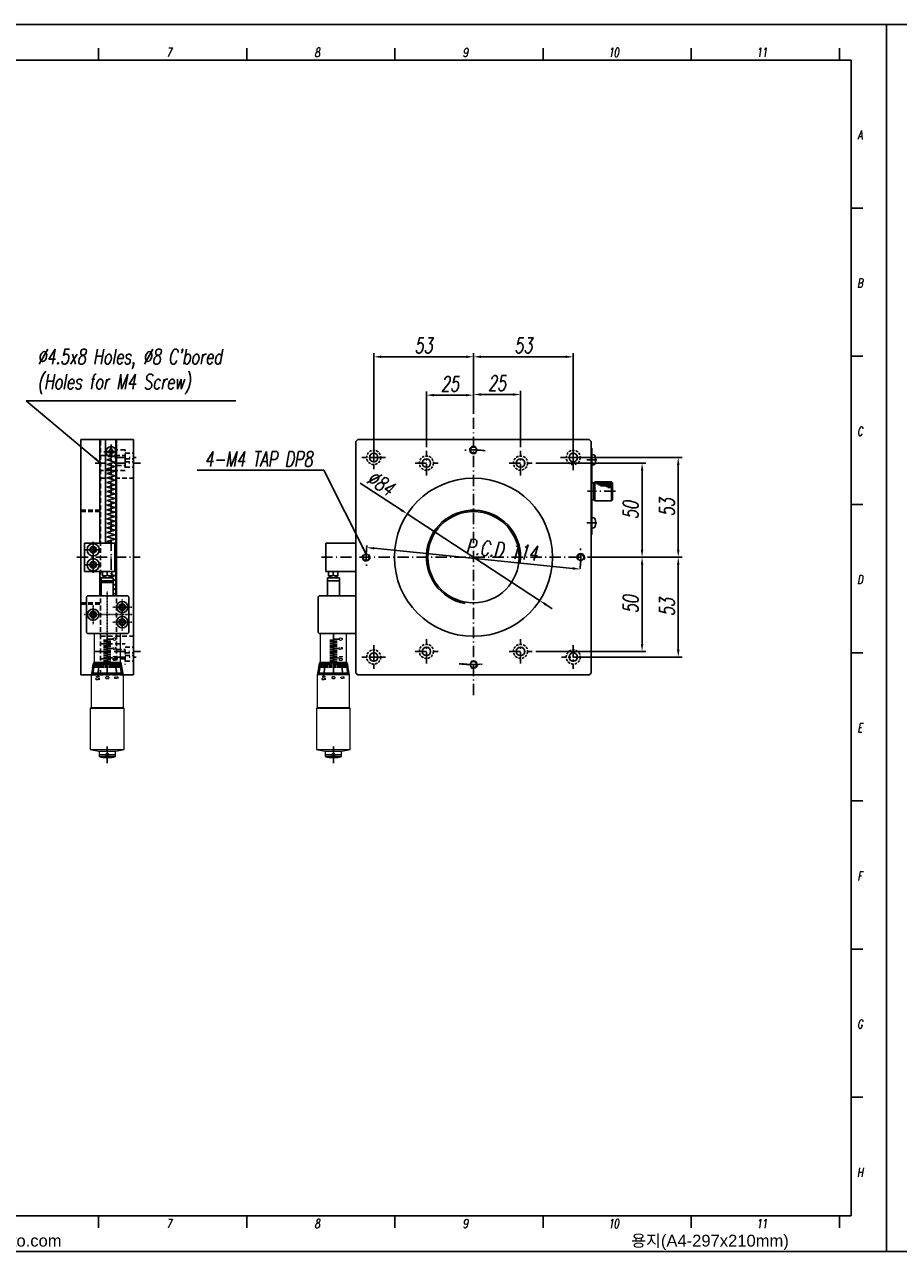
# Model space of a CAD drawing. Extents: x 0 to 2729, y 0 to 652.
# Tile 4 of 6: x 1362 to 1826, y 0 to 652. Entities that reach past the tile are written whole.
import ezdxf
from ezdxf.enums import TextEntityAlignment as Align

# ---------------------------------------------------------------- set-up
doc = ezdxf.new("R2010")
doc.units = 0
doc.header["$LTSCALE"] = 0.2
for name, pattern in [('CENTER', [50.8, 31.75, -6.35, 6.35, -6.35]), ('CENTER2', [1.125, 0.75, -0.125, 0.125, -0.125]), ('DASHDOT', [50.5, 30, -9, 2.5, -9]), ('HIDDEN', [9.525, 6.35, -3.175])]:
    doc.linetypes.add(name, pattern=pattern)
doc.layers.get('0').update_dxf_attribs({"linetype": 'CONTINUOUS'})
doc.layers.get('DEFPOINTS').update_dxf_attribs({"linetype": 'CONTINUOUS'})
for name, color, linetype in [('1', 1, 'CENTER'), ('2', 2, 'HIDDEN'), ('3', 3, 'CONTINUOUS'), ('4', 4, 'CONTINUOUS'), ('DIM', 8, 'CONTINUOUS'), ('FORM', 7, 'CONTINUOUS'), ('PAPER', 2, 'CONTINUOUS'), ('W', 4, 'CONTINUOUS')]:
    doc.layers.add(name, color=color, linetype=linetype)
doc.styles.add('DIM_STYLE', font='romans.shx')
doc.styles.add('ROMANS', font='ROMANS')
doc.styles.add('S', font='romans', dxfattribs={"width": 0.7})
doc.styles.add('SEACAD_arial_ttf', font='arial.ttf')
doc.styles.add('SEACAD_arial_ttfI', font='arial.ttf')
doc.styles.get("Standard").update_dxf_attribs({"font": 'romans.shx', "width": 0.7, "oblique": 10, "bigfont": 'whgtxt.shx'})
doc.dimstyles.get("Standard").update_dxf_attribs({"dimtxt": 0.18, "dimasz": 0.18, "dimexe": 0.18, "dimexo": 0.0625, "dimgap": 0.09, "dimtad": 0, "dimtih": 1, "dimtoh": 1, "dimdec": 4, "dimzin": 0, "dimdsep": 46, "dimtxsty": 'Standard', "dimcen": 0.09, "dimadec": 0, "dimazin": 0, "dimtfac": 1, "dimtdec": 4, "dimtofl": 0, "dimtmove": 0, "dimatfit": 3, "dimfxl": 0, "dimtolj": 1, "dimtzin": 0, "dimarcsym": 0})

# ---------------------------------------------------------------- blocks, each defined once
blk = doc.blocks.new('$CSNWM04')
at = {"color": 1, "linetype": 'CENTER'}
for p, q in [((-4.25, 0), (4.25, 0)), ((0, -4.25), (0, 4.25))]:
    blk.add_line(p, q, dxfattribs=at)
at = {"color": 7}
for radius in [3.25, 1.7]:
    blk.add_circle((0, 0), radius, dxfattribs=at)
at = {"color": 3, "linetype": 'Continuous', "style": 'DIM_STYLE', "flags": 1}
for tag, p in [('BOLT_DESC', (0.66, 0.57)), ('BOLT_LENGTH', (0.78, -1.03))]:
    blk.add_attdef(tag, text='', height=1, dxfattribs=at).set_placement(p, align=Align.MIDDLE_CENTER)
blk = doc.blocks.new('*D140')
at = {"color": 4, "lineweight": -2}
for p, q in [((1672.31, 368.83), (1710.96, 368.83)), ((1708.96, 364.83), (1708.96, 319.83)), ((1659.44, 315.83), (1710.96, 315.83))]:
    blk.add_line(p, q, dxfattribs=at)
at = {"color": 4}
for points in [[(1708.29, 364.83), (1709.62, 364.83), (1708.96, 368.83)], [(1708.29, 319.83), (1709.62, 319.83), (1708.96, 315.83)]]:
    blk.add_solid(points, dxfattribs=at)
at = {"layer": 'DEFPOINTS', "color": 0}
for p in [(1670.31, 368.83), (1657.44, 315.83), (1708.96, 315.83)]:
    blk.add_point(p, dxfattribs=at)
at = {"color": 3, "insert": (1702.96, 342.33), "char_height": 8, "attachment_point": 5, "rotation": 90}
blk.add_mtext('\\A1;53', dxfattribs=at)
blk = doc.blocks.new('*D141')
at = {"color": 4, "lineweight": -2}
for p, q in [((1659.44, 421.83), (1710.96, 421.83)), ((1708.96, 417.83), (1708.96, 372.83)), ((1672.31, 368.83), (1710.96, 368.83))]:
    blk.add_line(p, q, dxfattribs=at)
at = {"color": 4}
for points in [[(1708.29, 417.83), (1709.62, 417.83), (1708.96, 421.83)], [(1708.29, 372.83), (1709.62, 372.83), (1708.96, 368.83)]]:
    blk.add_solid(points, dxfattribs=at)
at = {"layer": 'DEFPOINTS', "color": 0}
for p in [(1657.44, 421.83), (1670.31, 368.83), (1708.96, 368.83)]:
    blk.add_point(p, dxfattribs=at)
at = {"color": 3, "insert": (1702.96, 395.33), "char_height": 8, "attachment_point": 5, "rotation": 90}
blk.add_mtext('\\A1;53', dxfattribs=at)
blk = doc.blocks.new('*D142')
at = {"layer": '3', "color": 4, "lineweight": -2}
for p, q in [((1664.69, 368.83), (1691.74, 368.83)), ((1689.74, 322.83), (1689.74, 364.83)), ((1633.38, 318.83), (1691.74, 318.83))]:
    blk.add_line(p, q, dxfattribs=at)
at = {"layer": '3', "color": 4}
for points in [[(1689.08, 364.83), (1690.41, 364.83), (1689.74, 368.83)], [(1689.08, 322.83), (1690.41, 322.83), (1689.74, 318.83)]]:
    blk.add_solid(points, dxfattribs=at)
at = {"layer": 'DEFPOINTS', "color": 0}
for p in [(1662.69, 368.83), (1689.74, 368.83), (1631.38, 318.83)]:
    blk.add_point(p, dxfattribs=at)
at = {"layer": '3', "color": 3, "insert": (1683.74, 343.83), "char_height": 8, "attachment_point": 5, "rotation": 90}
blk.add_mtext('\\A1;50', dxfattribs=at)
blk = doc.blocks.new('*D143')
at = {"layer": '3', "color": 4, "lineweight": -2}
for p, q in [((1633.38, 418.83), (1691.74, 418.83)), ((1689.74, 372.83), (1689.74, 414.83)), ((1664.69, 368.83), (1691.74, 368.83))]:
    blk.add_line(p, q, dxfattribs=at)
at = {"layer": '3', "color": 4}
for points in [[(1689.08, 414.83), (1690.41, 414.83), (1689.74, 418.83)], [(1689.08, 372.83), (1690.41, 372.83), (1689.74, 368.83)]]:
    blk.add_solid(points, dxfattribs=at)
at = {"layer": 'DEFPOINTS', "color": 0}
for p in [(1631.38, 418.83), (1689.74, 418.83), (1662.69, 368.83)]:
    blk.add_point(p, dxfattribs=at)
at = {"layer": '3', "color": 3, "insert": (1683.74, 393.83), "char_height": 8, "attachment_point": 5, "rotation": 90}
blk.add_mtext('\\A1;50', dxfattribs=at)
blk = doc.blocks.new('*D144')
at = {"color": 4, "lineweight": -2}
blk.add_line((1547.45, 373.56), (1652.92, 362.91), dxfattribs=at)
at = {"color": 4}
for points in [[(1547.52, 374.22), (1547.39, 372.9), (1543.47, 373.96)], [(1652.98, 363.57), (1652.85, 362.24), (1656.9, 362.5)]]:
    blk.add_solid(points, dxfattribs=at)
at = {"layer": 'DEFPOINTS', "color": 0}
for p in [(1543.47, 373.96), (1656.9, 362.5)]:
    blk.add_point(p, dxfattribs=at)
at = {"color": 3, "insert": (1615.32, 372.74), "char_height": 8, "attachment_point": 5, "rotation": 354.23174}
blk.add_mtext('\\A1;P.C.D 114', dxfattribs=at)
blk = doc.blocks.new('*D145')
at = {"color": 4, "lineweight": -2}
for p, q in [((1561.69, 394.01), (1540.07, 408.15)), ((1635.34, 345.85), (1565.03, 391.82)), ((1638.68, 343.66), (1642.03, 341.47))]:
    blk.add_line(p, q, dxfattribs=at)
at = {"color": 4}
for points in [[(1562.05, 394.57), (1561.32, 393.45), (1565.03, 391.82)], [(1639.05, 344.22), (1638.32, 343.1), (1635.34, 345.85)]]:
    blk.add_solid(points, dxfattribs=at)
at = {"layer": 'DEFPOINTS', "color": 0}
for p in [(1565.03, 391.82), (1635.34, 345.85)]:
    blk.add_point(p, dxfattribs=at)
at = {"color": 3, "insert": (1551.02, 408.16), "char_height": 8, "attachment_point": 5, "rotation": 326.81552}
blk.add_mtext('\\A1;∅84', dxfattribs=at)
blk = doc.blocks.new('*D146')
at = {"color": 4, "lineweight": -2}
for p, q in [((1600.19, 444.95), (1600.19, 477.29)), ((1653.19, 428.08), (1653.19, 477.29)), ((1649.19, 475.29), (1604.19, 475.29))]:
    blk.add_line(p, q, dxfattribs=at)
at = {"color": 4}
for points in [[(1604.19, 475.95), (1604.19, 474.62), (1600.19, 475.29)], [(1649.19, 475.95), (1649.19, 474.62), (1653.19, 475.29)]]:
    blk.add_solid(points, dxfattribs=at)
at = {"layer": 'DEFPOINTS', "color": 0}
for p in [(1600.19, 475.29), (1600.19, 442.95), (1653.19, 426.08)]:
    blk.add_point(p, dxfattribs=at)
at = {"color": 3, "insert": (1626.69, 481.29), "char_height": 8, "attachment_point": 5}
blk.add_mtext('\\A1;53', dxfattribs=at)
blk = doc.blocks.new('*D147')
at = {"color": 4, "lineweight": -2}
for p, q in [((1547.19, 428.08), (1547.19, 477.29)), ((1600.19, 444.95), (1600.19, 477.29)), ((1551.19, 475.29), (1596.19, 475.29))]:
    blk.add_line(p, q, dxfattribs=at)
at = {"color": 4}
for points in [[(1551.19, 475.95), (1551.19, 474.62), (1547.19, 475.29)], [(1596.19, 475.95), (1596.19, 474.62), (1600.19, 475.29)]]:
    blk.add_solid(points, dxfattribs=at)
at = {"layer": 'DEFPOINTS', "color": 0}
for p in [(1600.19, 475.29), (1600.19, 442.95), (1547.19, 426.08)]:
    blk.add_point(p, dxfattribs=at)
at = {"color": 3, "insert": (1573.69, 481.29), "char_height": 8, "attachment_point": 5}
blk.add_mtext('\\A1;53', dxfattribs=at)
blk = doc.blocks.new('*D148')
at = {"layer": '3', "color": 4, "lineweight": -2}
for p, q in [((1600.19, 444.95), (1600.19, 457.27)), ((1625.19, 427.34), (1625.19, 457.27)), ((1621.19, 455.27), (1604.19, 455.27))]:
    blk.add_line(p, q, dxfattribs=at)
at = {"layer": '3', "color": 4}
for points in [[(1604.19, 455.94), (1604.19, 454.6), (1600.19, 455.27)], [(1621.19, 455.94), (1621.19, 454.6), (1625.19, 455.27)]]:
    blk.add_solid(points, dxfattribs=at)
at = {"layer": 'DEFPOINTS', "color": 0}
for p in [(1600.19, 455.27), (1600.19, 442.95), (1625.19, 425.34)]:
    blk.add_point(p, dxfattribs=at)
at = {"layer": '3', "color": 3, "insert": (1612.69, 461.27), "char_height": 8, "attachment_point": 5}
blk.add_mtext('\\A1;25', dxfattribs=at)
blk = doc.blocks.new('*D149')
at = {"layer": '3', "color": 4, "lineweight": -2}
for p, q in [((1575.19, 427.34), (1575.19, 456.91)), ((1600.19, 444.95), (1600.19, 456.91)), ((1579.19, 454.91), (1596.19, 454.91))]:
    blk.add_line(p, q, dxfattribs=at)
at = {"layer": '3', "color": 4}
for points in [[(1579.19, 455.58), (1579.19, 454.25), (1575.19, 454.91)], [(1596.19, 455.58), (1596.19, 454.25), (1600.19, 454.91)]]:
    blk.add_solid(points, dxfattribs=at)
at = {"layer": 'DEFPOINTS', "color": 0}
for p in [(1600.19, 454.91), (1600.19, 442.95), (1575.19, 425.34)]:
    blk.add_point(p, dxfattribs=at)
at = {"layer": '3', "color": 3, "insert": (1587.69, 460.91), "char_height": 8, "attachment_point": 5}
blk.add_mtext('\\A1;25', dxfattribs=at)
blk = doc.blocks.new('A$C1B74274C')
for p, q in [((3.71, 27.5), (4.21, 28)), ((3.71, 27.5), (3.71, 18.5)), ((13.21, 28), (4.21, 28)), ((13.71, 27.5), (13.21, 28)), ((13.71, 18.5), (13.71, 27.5)), ((3.71, 18.5), (4.21, 18)), ((4.21, 18), (13.21, 18)), ((13.21, 18), (13.71, 18.5))]:
    blk.add_line(p, q)
at = {"layer": '1', "color": 7, "linetype": 'Continuous'}
for p, q in [((2.31, 46), (2.31, 0)), ((2.71, 46), (2.31, 46)), ((2.71, 0), (2.71, 46)), ((2.71, 42.5), (3.55, 42.43)), ((2.71, 37), (2.71, 42.5)), ((3.55, 37.07), (2.71, 37)), ((3.71, 27.5), (2.71, 27.5)), ((3.71, 27.5), (3.71, 18.5)), ((3.71, 18.5), (2.71, 18.5)), ((2.71, 9), (3.55, 8.93)), ((2.71, 3.5), (2.71, 9)), ((3.55, 3.57), (2.71, 3.5)), ((2.31, 0), (2.71, 0))]:
    blk.add_line(p, q, dxfattribs=at)
for centre, radius, start, end in [((3.47, 41.43), 1, 16.25703, 85), ((-2.29, 39.75), 7, 343.74297, 16.25703), ((3.47, 38.07), 1, 275, 343.74297), ((3.47, 7.93), 1, 16.25703, 85), ((-2.29, 6.25), 7, 343.74297, 16.25703), ((3.47, 4.57), 1, 275, 343.74297)]:
    blk.add_arc(centre, radius, start, end, dxfattribs=at)
at = {"layer": '3', "color": 1, "linetype": 'DASHDOT'}
for p, q in [((5.25, 39.75), (0, 39.75)), ((15.23, 23), (0.45, 23)), ((5.25, 6.25), (0, 6.25))]:
    blk.add_line(p, q, dxfattribs=at)
at = {"layer": '3'}
for p, q in [((4.21, 28), (4.21, 18)), ((13.21, 27.5), (4.21, 27.5)), ((13.21, 27), (5.21, 27)), ((13.21, 26.5), (6.21, 26.5)), ((13.21, 28), (13.21, 18)), ((13.21, 26), (7.21, 26)), ((13.21, 25.5), (10.21, 25.5)), ((13.21, 25), (11.21, 25))]:
    blk.add_line(p, q, dxfattribs=at)
blk = doc.blocks.new('SW_CENTERMARKSYMBOL_0')
at = {"layer": '3', "color": 0}
for p, q in [((-2.5, 0), (-4.45, 0)), ((0, 0), (-2.5, 0)), ((0, 2.5), (0, 4.45)), ((0, 0), (0, 2.5)), ((0, 0), (0, -2.5)), ((0, 0), (2.5, 0)), ((2.5, 0), (4.45, 0)), ((0, -2.5), (0, -4.45))]:
    blk.add_line(p, q, dxfattribs=at)
blk = doc.blocks.new('SGHF')
at = {"color": 7, "linetype": 'Continuous', "lineweight": 15}
for p, q in [((11324.14, 3853.02), (11308.64, 3853.02)), ((11308.64, 3853.02), (11308.64, 3846.02)), ((11330.57, 3854.62), (11324.14, 3853.37)), ((11324.14, 3853.37), (11324.14, 3838.67)), ((11348.14, 3854.62), (11330.57, 3854.62)), ((11330.57, 3854.62), (11330.57, 3846.02)), ((11348.54, 3855.02), (11348.14, 3854.62)), ((11348.14, 3854.62), (11348.14, 3837.42)), ((11370.34, 3855.02), (11348.54, 3855.02)), ((11348.54, 3855.02), (11348.54, 3846.02)), ((11371.14, 3850.57), (11370.34, 3855.02)), ((11370.34, 3846.02), (11370.34, 3855.02)), ((11308.64, 3846.02), (11308.64, 3839.02)), ((11330.57, 3846.02), (11330.57, 3837.42)), ((11348.54, 3846.02), (11348.54, 3837.02)), ((11370.34, 3837.02), (11370.34, 3846.02)), ((11371.14, 3846.02), (11371.14, 3850.57)), ((11374, 3850.37), (11371.14, 3850.37)), ((11371.14, 3841.47), (11371.14, 3846.02)), ((11374, 3841.67), (11374, 3850.37)), ((11308.64, 3839.02), (11324.14, 3839.02)), ((11324.14, 3838.67), (11330.57, 3837.42)), ((11370.34, 3837.02), (11371.14, 3841.47)), ((11371.14, 3841.67), (11374, 3841.67)), ((11330.57, 3837.42), (11348.14, 3837.42)), ((11348.14, 3837.42), (11348.54, 3837.02)), ((11348.54, 3837.02), (11370.34, 3837.02))]:
    blk.add_line(p, q, dxfattribs=at)
at = {"color": 0, "linetype": 'ByBlock'}
for p, q in [((11324.14, 3852.52), (11324.14, 3839.52)), ((11308.64, 3846.02), (11324.14, 3846.02)), ((11311.64, 3848.77), (11311.64, 3846.27)), ((11312.14, 3844.07), (11312.14, 3845.77)), ((11312.64, 3847.97), (11312.64, 3846.27)), ((11313.14, 3844.07), (11313.14, 3845.77)), ((11313.64, 3847.97), (11313.64, 3846.27)), ((11314.14, 3844.07), (11314.14, 3845.77)), ((11314.64, 3847.97), (11314.64, 3846.27)), ((11315.14, 3844.07), (11315.14, 3845.77)), ((11315.64, 3847.97), (11315.64, 3846.27)), ((11316.14, 3844.07), (11316.14, 3845.77)), ((11316.64, 3848.77), (11316.64, 3846.27)), ((11317.14, 3844.07), (11317.14, 3845.77)), ((11317.64, 3847.97), (11317.64, 3846.27)), ((11318.14, 3844.07), (11318.14, 3845.77)), ((11318.64, 3847.97), (11318.64, 3846.27)), ((11319.14, 3844.07), (11319.14, 3845.77)), ((11319.64, 3847.97), (11319.64, 3846.27)), ((11320.14, 3844.07), (11320.14, 3845.77)), ((11320.64, 3847.97), (11320.64, 3846.27)), ((11321.14, 3844.07), (11321.14, 3845.77)), ((11321.64, 3848.77), (11321.64, 3846.27)), ((11322.14, 3844.07), (11322.14, 3845.77)), ((11322.64, 3847.97), (11322.64, 3846.27)), ((11323.14, 3844.07), (11323.14, 3845.77)), ((11323.64, 3847.97), (11323.64, 3846.27)), ((11324.14, 3846.02), (11329.64, 3846.02))]:
    blk.add_line(p, q, dxfattribs=at)
at = {"color": 7, "linetype": 'Continuous', "lineweight": 15}
blk.add_arc((11359.64, 3846.02), 15, 343.14204, 16.85796, dxfattribs=at)
blk.add_open_spline([(11373.99, 3846.02), (11373.99, 3845.91), (11373.97, 3845.8), (11373.89, 3845.59), (11373.82, 3845.5), (11373.67, 3845.34), (11373.57, 3845.28), (11373.37, 3845.2), (11373.26, 3845.17), (11373.03, 3845.17), (11372.92, 3845.19), (11372.72, 3845.28), (11372.62, 3845.34), (11372.38, 3845.58), (11372.29, 3845.8), (11372.29, 3846.14), (11372.32, 3846.25), (11372.4, 3846.45), (11372.46, 3846.55), (11372.62, 3846.7), (11372.72, 3846.77), (11372.92, 3846.85), (11373.03, 3846.87), (11373.25, 3846.87), (11373.37, 3846.85), (11373.57, 3846.77), (11373.66, 3846.7), (11373.9, 3846.47), (11373.99, 3846.25), (11373.99, 3846.02)], degree=3, knots=[0, 0, 0, 0, 0.0625, 0.0625, 0.125, 0.125, 0.1875, 0.1875, 0.25, 0.25, 0.3125, 0.3125, 0.375, 0.375, 0.5, 0.5, 0.5625, 0.5625, 0.625, 0.625, 0.6875, 0.6875, 0.75, 0.75, 0.8125, 0.8125, 0.875, 0.875, 1, 1, 1, 1], dxfattribs=at)
at = {"layer": '1', "color": 7, "linetype": 'Continuous'}
for p, q in [((11324.14, 3852.92), (11329.14, 3853.48)), ((11324.14, 3851.61), (11326.9, 3851.95)), ((11324.16, 3852.14), (11326.92, 3852.52)), ((11324.17, 3853.18), (11326.93, 3853.55)), ((11324.17, 3852.56), (11326.93, 3852.94)), ((11324.72, 3853.49), (11326.93, 3853.79)), ((11324.13, 3850.99), (11326.89, 3851.28)), ((11324.14, 3850.28), (11329.14, 3850.85)), ((11324.14, 3849.52), (11326.89, 3849.77)), ((11324.14, 3848.69), (11326.89, 3848.89)), ((11324.14, 3847.83), (11326.89, 3847.96)), ((11324.14, 3846.93), (11326.89, 3847)), ((11324.14, 3845.11), (11326.89, 3845.05)), ((11324.13, 3841.06), (11326.89, 3840.77)), ((11324.14, 3844.22), (11326.89, 3844.09)), ((11324.14, 3843.35), (11326.89, 3843.16)), ((11324.14, 3842.53), (11326.89, 3842.28)), ((11324.14, 3841.76), (11329.14, 3841.2)), ((11324.14, 3840.44), (11326.9, 3840.1)), ((11324.14, 3839.13), (11329.14, 3838.56)), ((11324.16, 3839.9), (11326.92, 3839.52)), ((11324.17, 3839.48), (11326.93, 3839.1)), ((11324.17, 3838.87), (11326.93, 3838.49)), ((11324.72, 3838.56), (11326.93, 3838.26))]:
    blk.add_line(p, q, dxfattribs=at)
at = {"layer": 'DIM'}
blk.add_line((11329.64, 3854.52), (11329.64, 3837.52), dxfattribs=at)
at = {"layer": '2', "color": 1, "linetype": 'CENTER'}
blk.add_blockref('SW_CENTERMARKSYMBOL_0', (11373.14, 3846.02), dxfattribs=at)
at = {"color": 0, "linetype": 'ByBlock', "style": 'ROMANS', "width": 0.8}
for s, p in [('5', (11331.45, 3850.02)), ('5', (11315.95, 3849.02)), ('10', (11320.28, 3849.02)), ('45', (11330.78, 3840.02))]:
    blk.add_text(s, height=1.8, dxfattribs=at).set_placement(p)
for p in [(11312.33, 3850.83), (11332.8, 3846.96)]:
    blk.add_text('0', height=1.8, rotation=180, dxfattribs=at).set_placement(p)
blk = doc.blocks.new('erdftrgf45r')
at = {"layer": 'W'}
for p, q in [((34921.74, 9666.28), (35198.74, 9666.28)), ((34921.74, 9471.28), (34921.74, 9666.28)), ((35198.74, 9666.28), (35198.74, 9471.28)), ((35198.74, 9471.28), (34921.74, 9471.28))]:
    blk.add_line(p, q, dxfattribs=at)

msp = doc.modelspace()

# ---------------------------------------------------------------- linework, layer by layer
for p, q in [((1391.6547, 306.33487), (1391.6547, 431.33487)), ((1412.58163, 328.33487), (1398.58163, 328.33487)), ((1518.75827, 328.33487), (1532.75827, 328.33487))]:
    msp.add_line(p, q)
at = {"color": 1, "linetype": 'CENTER'}
for p, q in [((1547.1852, 428.08487), (1547.1852, 415.58487)), ((1653.1852, 428.53411), (1653.1852, 415.13562)), ((1653.1852, 424.83487), (1653.1852, 418.83487)), ((1553.4352, 421.83487), (1540.9352, 421.83487)), ((1659.88444, 421.83487), (1646.48595, 421.83487)), ((1656.1852, 421.83487), (1650.1852, 421.83487)), ((1547.1852, 322.08487), (1547.1852, 309.58487)), ((1653.1852, 322.08487), (1653.1852, 309.58487)), ((1553.4352, 315.83487), (1540.9352, 315.83487)), ((1659.4352, 315.83487), (1646.9352, 315.83487))]:
    msp.add_line(p, q, dxfattribs=at)
at = {"color": 7, "linetype": 'Continuous'}
for p, q in [((1393.6547, 376.33487), (1409.6547, 376.33487)), ((1393.6547, 361.33487), (1393.6547, 376.33487)), ((1409.6547, 376.33487), (1409.6547, 361.33487)), ((1521.6852, 376.33487), (1537.6852, 376.33487)), ((1521.6852, 361.33487), (1521.6852, 376.33487)), ((1537.6852, 376.33487), (1537.6852, 361.33487)), ((1409.6547, 361.33487), (1393.6547, 361.33487)), ((1403.1547, 361.33487), (1403.1547, 358.88538)), ((1408.1547, 361.33487), (1403.1547, 361.33487)), ((1405.6547, 361.33487), (1405.6547, 359.35581)), ((1408.1547, 358.88538), (1408.1547, 361.33487)), ((1537.6852, 361.33487), (1521.6852, 361.33487)), ((1523.1852, 358.88538), (1523.1852, 361.33487)), ((1523.1852, 361.33487), (1528.1852, 361.33487)), ((1525.6852, 361.33487), (1525.6852, 359.35581)), ((1528.1852, 361.33487), (1528.1852, 358.88538)), ((1402.40663, 355.33487), (1408.75663, 355.33487))]:
    msp.add_line(p, q, dxfattribs=at)
at = {"color": 1, "linetype": 'CENTER2'}
msp.add_line((1405.6547, 350.70549), (1405.6547, 325.68387), dxfattribs=at)
for points in [[(909.81661, 651.76691), (1819.63311, 651.76691), (1819.63311, 0.09904), (909.81661, 0.09904)], [(1819.63311, 651.76691), (2729.44961, 651.76691), (2729.44961, 0.09904), (1819.63311, 0.09904)]]:
    msp.add_lwpolyline(points, close=True)
at = {"color": 0}
for centre, radius in [((1398.1547, 338.33487), 1.75), ((1398.1547, 338.33487), 1.2), ((1413.6547, 342.33487), 1.75), ((1413.6547, 334.33487), 1.75)]:
    msp.add_circle(centre, radius, dxfattribs=at)
at = {"color": 7, "linetype": 'Continuous'}
for centre, radius, start, end in [((1404.4047, 360.7813), 1.89592, 228.752728, 311.247272), ((1405.6547, 361.33487), 3.5, 224.41531, 315.58469), ((1406.9047, 360.7813), 1.89592, 228.752728, 311.247272), ((1524.4352, 360.7813), 1.89592, 228.752728, 311.247272), ((1525.6852, 361.33487), 3.5, 224.41531, 315.58469), ((1526.9352, 360.7813), 1.89592, 228.752728, 311.247272)]:
    msp.add_arc(centre, radius, start, end, dxfattribs=at)
at = {"color": 3}
msp.add_arc((1398.1547, 338.33487), 1.5, 0, 270, dxfattribs=at)
at = {"layer": '1', "color": 7, "linetype": 'Continuous'}
for p, q in [((1410.1547, 431.33487), (1391.6547, 431.33487)), ((1401.6547, 431.33487), (1401.6547, 376.33487)), ((1401.6547, 431.33487), (1401.6547, 376.33487)), ((1404.6547, 431.33487), (1404.6547, 376.33487)), ((1410.1547, 431.33487), (1419.6547, 431.33487)), ((1410.1547, 425.98051), (1410.1547, 431.33487)), ((1410.6547, 431.33487), (1410.6547, 348.33487)), ((1419.6547, 431.33487), (1419.6547, 306.33487)), ((1537.6852, 430.33487), (1538.6852, 431.33487)), ((1537.6852, 307.33487), (1537.6852, 430.33487)), ((1538.6852, 431.33487), (1661.6852, 431.33487)), ((1661.6852, 431.33487), (1662.6852, 430.33487)), ((1662.6852, 430.33487), (1662.6852, 307.33487)), ((1405.8547, 425.23487), (1405.8547, 424.43487)), ((1406.4547, 425.23487), (1405.8547, 425.23487)), ((1405.8547, 424.43487), (1406.4547, 424.43487)), ((1407.2547, 426.63487), (1407.2547, 426.03487)), ((1408.0547, 426.63487), (1407.2547, 426.63487)), ((1407.2547, 423.63487), (1407.2547, 423.03487)), ((1408.0547, 426.03487), (1408.0547, 426.63487)), ((1408.0547, 423.03487), (1408.0547, 423.63487)), ((1409.4547, 425.23487), (1408.8547, 425.23487)), ((1408.8547, 424.43487), (1409.4547, 424.43487)), ((1409.4547, 424.43487), (1409.4547, 425.23487)), ((1410.1547, 348.33487), (1410.1547, 423.68922)), ((1407.6547, 421.18492), (1405.4047, 420.58204)), ((1405.4047, 420.58204), (1409.9047, 419.37627)), ((1409.9047, 419.37627), (1405.4047, 418.1705)), ((1405.4047, 418.1705), (1409.9047, 416.96472)), ((1407.2547, 423.03487), (1408.0547, 423.03487)), ((1407.6547, 421.18492), (1407.6547, 422.08487)), ((1409.9047, 416.96472), (1405.4047, 415.75895)), ((1405.4047, 415.75895), (1409.9047, 414.55318)), ((1409.9047, 414.55318), (1405.4047, 413.34741)), ((1405.4047, 413.34741), (1409.9047, 412.14164)), ((1409.9047, 412.14164), (1405.4047, 410.93587)), ((1405.4047, 410.93587), (1409.9047, 409.7301)), ((1409.9047, 409.7301), (1405.4047, 408.52432)), ((1405.4047, 408.52432), (1409.9047, 407.31855)), ((1409.9047, 407.31855), (1405.4047, 406.11278)), ((1405.4047, 406.11278), (1409.9047, 404.90701)), ((1409.9047, 404.90701), (1405.4047, 403.70124)), ((1405.4047, 403.70124), (1409.9047, 402.49547)), ((1409.9047, 402.49547), (1405.4047, 401.2897)), ((1405.4047, 401.2897), (1409.9047, 400.08393)), ((1409.9047, 400.08393), (1405.4047, 398.87815)), ((1405.4047, 398.87815), (1409.9047, 397.67238)), ((1409.9047, 397.67238), (1405.4047, 396.46661)), ((1405.4047, 396.46661), (1409.9047, 395.26084)), ((1409.9047, 395.26084), (1405.4047, 394.05507)), ((1405.4047, 394.05507), (1409.9047, 392.8493)), ((1409.9047, 392.8493), (1405.4047, 391.64353)), ((1405.4047, 391.64353), (1409.9047, 390.43775)), ((1409.9047, 390.43775), (1405.4047, 389.23198)), ((1405.4047, 389.23198), (1409.9047, 388.02621)), ((1409.9047, 388.02621), (1405.4047, 386.82044)), ((1405.4047, 386.82044), (1409.9047, 385.61467)), ((1409.9047, 385.61467), (1405.4047, 384.4089)), ((1405.4047, 384.4089), (1409.9047, 383.20313)), ((1409.9047, 383.20313), (1405.4047, 381.99735)), ((1405.4047, 381.99735), (1409.9047, 380.79158)), ((1409.9047, 380.79158), (1405.4047, 379.58581)), ((1405.4047, 379.58581), (1409.9047, 378.38004)), ((1409.9047, 378.38004), (1405.4047, 377.17427)), ((1537.6852, 356.33487), (1537.6852, 381.33487)), ((1405.4047, 377.17427), (1408.53738, 376.33487)), ((1401.6547, 361.33487), (1401.6547, 348.33487)), ((1401.6547, 361.33487), (1401.6547, 348.33487)), ((1409.9047, 359.0877), (1407.70504, 358.4983)), ((1409.29125, 361.33487), (1408.1547, 361.03033)), ((1408.1547, 359.55661), (1409.9047, 359.0877)), ((1402.40663, 357.83487), (1402.40663, 348.33487)), ((1408.75663, 357.83487), (1402.40663, 357.83487)), ((1402.40663, 356.33487), (1408.75663, 356.33487)), ((1408.75663, 348.33487), (1408.75663, 357.83487)), ((1408.75663, 356.98378), (1409.9047, 356.67616)), ((1409.9047, 356.67616), (1408.75663, 356.36853)), ((1408.75663, 354.57224), (1409.9047, 354.26461)), ((1409.9047, 354.26461), (1408.75663, 353.95699)), ((1408.75663, 352.16069), (1409.9047, 351.85307)), ((1522.58327, 348.33487), (1522.58327, 357.83487)), ((1522.58327, 357.83487), (1528.93327, 357.83487)), ((1528.93327, 356.33487), (1522.58327, 356.33487)), ((1528.93327, 357.83487), (1528.93327, 348.33487)), ((1394.6547, 347.83487), (1395.1547, 348.33487)), ((1394.6547, 328.83487), (1394.6547, 347.83487)), ((1395.1547, 348.33487), (1416.6547, 348.33487)), ((1409.9047, 351.85307), (1408.75663, 351.54545)), ((1408.75663, 349.74915), (1409.9047, 349.44153)), ((1409.9047, 349.44153), (1408.75663, 349.1339)), ((1416.6547, 348.33487), (1417.1547, 347.83487)), ((1417.1547, 347.83487), (1417.1547, 328.83487)), ((1517.6852, 347.83487), (1518.1852, 348.33487)), ((1517.6852, 328.83487), (1517.6852, 347.83487)), ((1518.1852, 348.33487), (1537.6852, 348.33487)), ((1395.1547, 328.33487), (1394.6547, 328.83487)), ((1395.6547, 328.33487), (1395.1547, 328.33487)), ((1416.6547, 328.33487), (1395.6547, 328.33487)), ((1411.6547, 328.33487), (1399.6547, 328.33487)), ((1417.1547, 328.83487), (1416.6547, 328.33487)), ((1518.1852, 328.33487), (1517.6852, 328.83487)), ((1537.6852, 328.33487), (1518.1852, 328.33487)), ((1391.6547, 306.33487), (1397.0547, 306.33487)), ((1419.6547, 306.33487), (1414.08163, 306.33487)), ((1414.2547, 306.33487), (1419.1547, 306.33487)), ((1538.6852, 306.33487), (1537.6852, 307.33487)), ((1661.6852, 306.33487), (1538.6852, 306.33487)), ((1662.6852, 307.33487), (1661.6852, 306.33487))]:
    msp.add_line(p, q, dxfattribs=at)
for centre, radius in [((1407.6547, 424.83487), 2.75), ((1547.1852, 421.83487), 2.25), ((1600.1852, 425.83487), 1.65), ((1653.1852, 421.83487), 2.25), ((1575.1852, 418.83487), 2.25), ((1625.1852, 418.83487), 2.25), ((1600.1852, 368.83487), 42), ((1600.1852, 368.83487), 24.25), ((1398.1547, 372.83487), 1.25), ((1398.1547, 364.83487), 1.25), ((1543.1852, 368.83487), 1.65), ((1657.1852, 368.83487), 1.65), ((1398.1547, 338.33487), 3), ((1413.6547, 342.33487), 3), ((1413.6547, 342.33487), 1.25), ((1413.6547, 334.33487), 3), ((1413.6547, 334.33487), 1.25), ((1575.1852, 318.83487), 2.25), ((1625.1852, 318.83487), 2.25), ((1547.1852, 315.83487), 2.25), ((1600.1852, 311.83487), 1.65), ((1653.1852, 315.83487), 2.25)]:
    msp.add_circle(centre, radius, dxfattribs=at)
for centre, start, end in [((1406.4547, 426.03487), 270, 359.999999), ((1406.4547, 423.63487), 359.999999, 90.000002), ((1408.8547, 426.03487), 180.000001, 270), ((1408.8547, 423.63487), 90.000002, 180.000001)]:
    msp.add_arc(centre, 0.8, start, end, dxfattribs=at)
at = {"layer": '1', "color": 3, "linetype": 'Continuous'}
for centre, radius, start, end in [((1600.1852, 425.83487), 2, 48.67843929, 315.85833146), ((1600.1852, 368.83487), 25, 353.52230986, 259.93048257), ((1398.1547, 372.83487), 1.5, 74.00799473, 332.56511337), ((1398.1547, 364.83487), 1.5, 74.00799473, 332.56511337), ((1543.1852, 368.83487), 2, 138.67843929, 45.85833146), ((1657.1852, 368.83487), 2, 318.67843929, 225.85833146), ((1413.6547, 342.33487), 1.5, 327.82779724, 236.716421), ((1413.6547, 334.33487), 1.5, 327.82779724, 236.716421), ((1600.1852, 311.83487), 2, 228.67843929, 135.85833146)]:
    msp.add_arc(centre, radius, start, end, dxfattribs=at)
at = {"layer": '2', "ltscale": 2}
for p, q in [((1402.1547, 306.33487), (1402.1547, 431.33487)), ((1410.6547, 306.33487), (1410.6547, 431.33487)), ((1415.1547, 425.83487), (1410.6547, 425.83487)), ((1415.1547, 417.53487), (1415.1547, 425.83487)), ((1415.1547, 424.08487), (1419.6547, 424.08487)), ((1402.1547, 422.83487), (1415.1547, 422.83487)), ((1410.6547, 417.53487), (1415.1547, 417.53487)), ((1415.1547, 422.58487), (1415.1547, 415.08487)), ((1415.1547, 421.08487), (1419.6547, 421.08487)), ((1415.1547, 419.58487), (1419.6547, 419.58487)), ((1415.1547, 414.83487), (1402.1547, 414.83487)), ((1402.1547, 410.83487), (1419.6547, 410.83487)), ((1415.1547, 416.58487), (1419.6547, 416.58487)), ((1391.6547, 393.83487), (1401.6547, 393.83487)), ((1391.6547, 393.08487), (1401.6547, 393.08487)), ((1391.6547, 344.58487), (1401.6547, 344.58487)), ((1391.6547, 343.83487), (1401.6547, 343.83487)), ((1402.1547, 326.83487), (1419.6547, 326.83487)), ((1402.1547, 322.83487), (1415.1547, 322.83487)), ((1410.6547, 319.83487), (1415.1547, 319.83487)), ((1415.1547, 321.08487), (1419.6547, 321.08487)), ((1415.1547, 319.83487), (1415.1547, 311.83487)), ((1415.1547, 314.83487), (1402.1547, 314.83487)), ((1415.1547, 318.08487), (1419.6547, 318.08487)), ((1415.1547, 316.58487), (1419.6547, 316.58487)), ((1415.1547, 313.58487), (1419.6547, 313.58487)), ((1397.0547, 306.33487), (1414.2547, 306.33487))]:
    msp.add_line(p, q, dxfattribs=at)
at = {"layer": '3', "color": 1, "linetype": 'DASHDOT'}
for p, q in [((1600.1852, 442.95118), (1600.1852, 294.71856)), ((1403.8927, 424.83487), (1411.6327, 424.83487)), ((1407.6547, 428.71406), (1407.6547, 357.83487)), ((1547.1852, 426.08487), (1547.1852, 417.58487)), ((1575.1852, 412.32612), (1575.1852, 425.34362)), ((1625.1852, 412.32612), (1625.1852, 425.34362)), ((1653.1852, 426.08487), (1653.1852, 417.58487)), ((1399.15437, 418.83487), (1423.28437, 418.83487)), ((1409.54468, 421.83487), (1421.04646, 421.83487)), ((1551.4352, 421.83487), (1542.9352, 421.83487)), ((1569.1527, 418.83487), (1581.37645, 418.83487)), ((1619.1527, 418.83487), (1631.37645, 418.83487)), ((1657.4352, 421.83487), (1648.9352, 421.83487)), ((1401.1547, 372.83487), (1395.1547, 372.83487)), ((1398.1547, 375.83487), (1398.1547, 369.83487)), ((1389.4988, 368.83487), (1423.19026, 368.83487)), ((1398.1547, 367.83487), (1398.1547, 361.83487)), ((1519.37313, 368.83487), (1670.3052, 368.83487)), ((1401.1547, 364.83487), (1395.1547, 364.83487)), ((1416.6547, 342.33487), (1410.6547, 342.33487)), ((1413.6547, 345.33487), (1413.6547, 339.33487)), ((1416.6547, 334.33487), (1410.6547, 334.33487)), ((1413.6547, 337.33487), (1413.6547, 331.33487)), ((1547.1852, 320.08487), (1547.1852, 311.58487)), ((1575.1852, 312.32612), (1575.1852, 325.34362)), ((1625.1852, 312.32612), (1625.1852, 325.34362)), ((1399.15437, 318.83487), (1423.28437, 318.83487)), ((1409.54468, 315.83487), (1421.04646, 315.83487)), ((1551.4352, 315.83487), (1542.9352, 315.83487)), ((1569.1527, 318.83487), (1581.37645, 318.83487)), ((1619.1527, 318.83487), (1631.37645, 318.83487))]:
    msp.add_line(p, q, dxfattribs=at)
at = {"layer": '3', "color": 1, "linetype": 'CENTER2'}
for p, q in [((1413.6547, 338.3652), (1413.6547, 346.3652)), ((1398.1547, 343.33487), (1398.1547, 333.33487)), ((1408.6547, 342.33487), (1418.6547, 342.33487)), ((1393.1547, 338.33487), (1419.7462, 338.33487)), ((1408.6547, 334.33487), (1418.6547, 334.33487)), ((1413.6547, 330.00133), (1413.6547, 338.00133))]:
    msp.add_line(p, q, dxfattribs=at)
at = {"layer": '3', "color": 1, "linetype": 'DASHDOT'}
for centre, start, end in [((1599.58347, 368.83487), 83.17213, 94.021583), ((1600.1852, 368.83487), 85.978417, 94.021583), ((1600.1852, 368.23314), 173.17213, 184.021583), ((1600.1852, 368.83487), 175.978417, 184.021583), ((1600.1852, 369.4366), 353.17213, 4.021583), ((1600.1852, 368.83487), 355.978417, 4.021583), ((1599.58347, 368.83487), 262.918356, 274.021582), ((1600.78693, 368.83487), 263.17213, 274.021583), ((1600.1852, 368.83487), 265.978417, 274.021583)]:
    msp.add_arc(centre, 57, start, end, dxfattribs=at)
at = {"layer": '4', "color": 2, "linetype": 'HIDDEN'}
for centre in [(1547.1852, 421.83487), (1653.1852, 421.83487), (1575.1852, 418.83487), (1625.1852, 418.83487), (1547.1852, 315.83487), (1575.1852, 318.83487), (1625.1852, 318.83487), (1653.1852, 315.83487)]:
    msp.add_circle(centre, 3.75, dxfattribs=at)
at = {"layer": 'DEFPOINTS', "color": 0, "linetype": 'ByBlock'}
for p in [(1416.40027, 348.33487), (1416.40027, 328.33487)]:
    msp.add_point(p, dxfattribs=at)
at = {"layer": 'FORM', "color": 7, "linetype": 'Continuous'}
msp.add_line((1800.74419, 56.7619), (1800.74419, 18.98796), dxfattribs=at)
at = {"layer": 'PAPER'}
for p, q in [((1401.01769, 632.87799), (1401.01769, 639.17549)), ((1479.73638, 632.87799), (1479.73638, 639.17549)), ((1558.45507, 632.87799), (1558.45507, 639.17549)), ((1558.45507, 632.87799), (1558.45507, 639.17549)), ((1637.17376, 632.87799), (1637.17376, 639.17549)), ((1715.89246, 632.87799), (1715.89246, 639.17549)), ((1794.61115, 632.87799), (1794.61115, 639.17549)), ((1807.04168, 554.27507), (1800.74419, 554.27507)), ((1807.04168, 475.55638), (1800.74419, 475.55638)), ((1807.04168, 396.83769), (1800.74419, 396.83769)), ((1807.04168, 318.11899), (1800.74419, 318.11899)), ((1807.04168, 239.4003), (1800.74419, 239.4003)), ((1807.04168, 160.68161), (1800.74419, 160.68161)), ((1807.04168, 81.96292), (1800.74419, 81.96292)), ((1401.01769, 18.98796), (1401.01769, 12.69047)), ((1479.73638, 18.98796), (1479.73638, 12.69047)), ((1558.45507, 18.98796), (1558.45507, 12.69047)), ((1558.45507, 18.98796), (1558.45507, 12.69047)), ((1637.17376, 18.98796), (1637.17376, 12.69047)), ((1715.89246, 18.98796), (1715.89246, 12.69047)), ((1794.61115, 18.98796), (1794.61115, 12.69047))]:
    msp.add_line(p, q, dxfattribs=at)

# ---------------------------------------------------------------- block references
at = {"xscale": 3.148153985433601, "yscale": 3.148153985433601, "zscale": 3.148153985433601}
msp.add_blockref('erdftrgf45r', (-109010.32346, -29798.0624), dxfattribs=at)
msp.add_blockref('A$C1B74274C', (1660.37823, 380.83487))
at = {"xscale": -1}
for p in [(1398.1547, 372.83487), (1398.1547, 364.83487)]:
    msp.add_blockref('$CSNWM04', p, dxfattribs=at)
at = {"rotation": 270}
for p in [(-2440.36797, 11636.97819), (-2320.2644, 11636.97819)]:
    msp.add_blockref('SGHF', p, dxfattribs=at)

# ---------------------------------------------------------------- texts
at = {"color": 3, "char_height": 8}
for s, insert, attachment_point in [("%%c4.5x8 Holes, %%C8 C'bored \\P(Holes for M4 Screw)", (1368.65447, 467.41923), 4), ('4-M4 TAP DP8', (1514.73061, 420.99112), 6)]:
    msp.add_mtext(s, dxfattribs=dict(at, insert=insert, attachment_point=attachment_point))
at = {"layer": 'FORM', "color": 7, "linetype": 'Continuous'}
for s, style, p in [('koreaopto.com', 'SEACAD_arial_ttfI', (1323.22423, 8.98384)), ('용지(A4-297x210mm)', 'SEACAD_arial_ttf', (1683.93958, 8.9802))]:
    msp.add_text(s, height=6.2956557, dxfattribs=dict(at, style=style)).set_placement(p, align=Align.TOP_LEFT)
at = {"layer": 'PAPER', "style": 'S', "oblique": 10, "width": 0.7}
for s, height, p in [('7', 4.72312, (1438.44559, 636.94978)), ('8', 4.72312, (1517.16429, 636.94978)), ('9', 4.72312, (1595.88298, 636.94978)), ('10', 4.723122, (1674.60167, 636.94978)), ('11', 4.723122, (1753.32036, 636.94978)), ('A', 4.72312, (1805.46134, 593.14926)), ('B', 4.72312, (1805.46134, 514.43057)), ('C', 4.72312, (1805.46134, 435.71188)), ('D', 4.72312, (1805.46134, 356.99318)), ('E', 4.72312, (1805.46134, 278.27449)), ('F', 4.72312, (1805.46134, 199.5558)), ('G', 4.72312, (1805.46134, 120.83711)), ('H', 4.72312, (1805.46134, 42.11842)), ('7', 4.72312, (1438.44559, 14.91618)), ('8', 4.72312, (1517.16429, 14.91618)), ('9', 4.72312, (1595.88298, 14.91618)), ('10', 4.723122, (1674.60167, 14.91618)), ('11', 4.723122, (1753.32036, 14.91618))]:
    msp.add_text(s, height=height, dxfattribs=at).set_placement(p, align=Align.MIDDLE)

# ---------------------------------------------------------------- dimensions: what is measured, and where the dimension line sits
for base, p1, p2, angle, picture, middle in [((1600.1852, 475.28549), (1547.1852, 426.08487), (1600.1852, 442.95118), 180, '*D147', (1573.6852, 481.28549)), ((1600.1852, 475.28549), (1653.1852, 426.08487), (1600.1852, 442.95118), 180, '*D146', (1626.6852, 481.28549)), ((1708.95748, 368.83487), (1657.4352, 421.83487), (1670.3052, 368.83487), 270, '*D141', (1702.95748, 395.33487)), ((1708.95748, 315.83487), (1670.3052, 368.83487), (1657.4352, 315.83487), 270, '*D140', (1702.95748, 342.33487))]:
    dim = msp.add_linear_dim(base=base, p1=p1, p2=p2, angle=angle, dimstyle='Standard', override={"dimtxt": 8, "dimasz": 4, "dimexe": 2, "dimexo": 2, "dimgap": 2, "dimtad": 1, "dimtih": 0, "dimtoh": 0, "dimzin": 8, "dimlunit": 6, "dimcen": 2.5, "dimclrd": 4, "dimclre": 4, "dimclrt": 3, "dimtofl": 1, "dimatfit": 1})
    dim.commit()
    dim.dimension.update_dxf_attribs({"geometry": picture, "text_midpoint": middle})
dim = msp.add_diameter_dim_2p(p1=(1635.33553, 345.84673), p2=(1565.03487, 391.823), dimstyle='Standard', override={"dimtxt": 8, "dimasz": 4, "dimexe": 2, "dimexo": 2, "dimgap": 2, "dimtad": 1, "dimtih": 0, "dimtoh": 0, "dimzin": 8, "dimlunit": 6, "dimcen": 2.5, "dimclrd": 4, "dimclre": 4, "dimclrt": 3, "dimtofl": 1, "dimatfit": 1})
dim.commit()
dim.dimension.update_dxf_attribs({"geometry": '*D145', "text_midpoint": (1547.73867, 403.13462), "dimtype": 163})
dim = msp.add_diameter_dim_2p(p1=(1543.47381, 373.96193), p2=(1656.89658, 362.50435), text='P.C.D 114', dimstyle='Standard', override={"dimtxt": 8, "dimasz": 4, "dimexe": 2, "dimexo": 2, "dimgap": 2, "dimtad": 1, "dimtih": 0, "dimtoh": 0, "dimzin": 8, "dimlunit": 6, "dimcen": 2.5, "dimclrd": 4, "dimclre": 4, "dimclrt": 3, "dimtofl": 1, "dimatfit": 1})
dim.commit()
dim.dimension.update_dxf_attribs({"geometry": '*D144', "text_midpoint": (1614.71232, 366.76566), "dimtype": 163})
at = {"layer": '3'}
for base, p1, p2, angle, picture, middle in [((1600.1852, 454.91487), (1575.1852, 425.34362), (1600.1852, 442.95118), 180, '*D149', (1587.6852, 460.91487)), ((1600.1852, 455.26973), (1625.1852, 425.34362), (1600.1852, 442.95118), 180, '*D148', (1612.6852, 461.26973)), ((1689.74499, 418.83487), (1662.6852, 368.83487), (1631.37645, 418.83487), 270, '*D143', (1683.74499, 393.83487)), ((1689.74499, 368.83487), (1631.37645, 318.83487), (1662.6852, 368.83487), 270, '*D142', (1683.74499, 343.83487))]:
    dim = msp.add_linear_dim(base=base, p1=p1, p2=p2, angle=angle, dimstyle='Standard', override={"dimtxt": 8, "dimasz": 4, "dimexe": 2, "dimexo": 2, "dimgap": 2, "dimtad": 1, "dimtih": 0, "dimtoh": 0, "dimzin": 8, "dimlunit": 6, "dimcen": 2.5, "dimclrd": 4, "dimclre": 4, "dimclrt": 3, "dimtofl": 1, "dimatfit": 1}, dxfattribs=at)
    dim.commit()
    dim.dimension.update_dxf_attribs({"geometry": picture, "text_midpoint": middle})

# ---------------------------------------------------------------- leaders
at = {"color": 4, "annotation_type": 0, "has_hookline": 1}
for points, hookline_direction, text_width in [([(1402.1547, 418.83487), (1362.65447, 451.89542), (1366.65447, 451.89542)], 0, 105.32728), ([(1543.14519, 370.52047), (1520.73061, 414.99112), (1516.73061, 414.99112)], 1, 61.30556)]:
    msp.add_leader(points, dimstyle='Standard', override={"dimtxt": 8, "dimasz": 4, "dimexe": 2, "dimexo": 2, "dimgap": 2, "dimtad": 1, "dimtih": 0, "dimtoh": 0, "dimzin": 8, "dimcen": 2.5, "dimclrd": 4, "dimclre": 4, "dimclrt": 3, "dimtofl": 1}, dxfattribs=dict(at, hookline_direction=hookline_direction, text_width=text_width))

doc.saveas('drawing.dxf')
